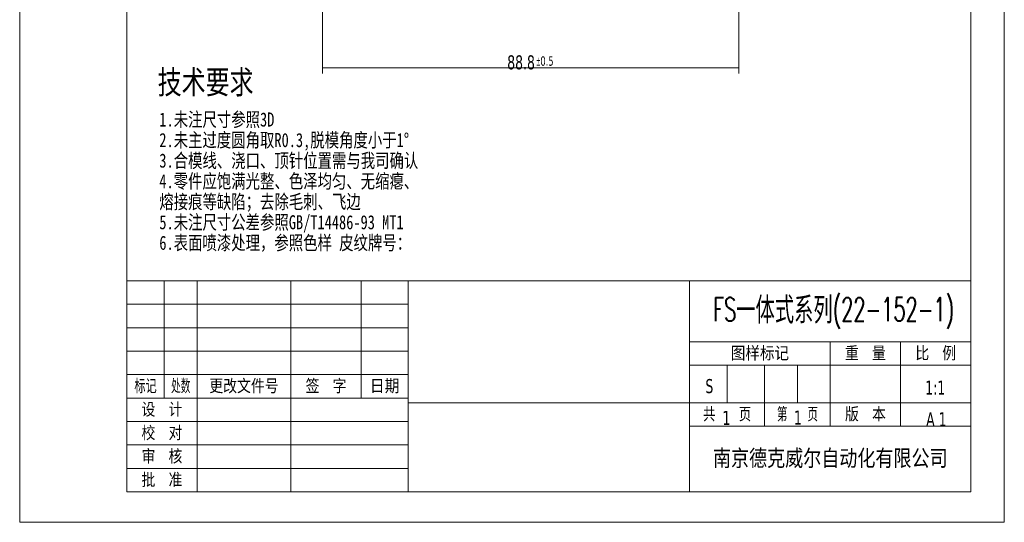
# Model space of a CAD drawing. Header units: millimetres. Extents: x -21323 to 21581, y 0 to 297.
# Tile 2 of 11: x 0 to 210, y 0 to 107. Entities that reach past the tile are written whole.
import ezdxf

# ---------------------------------------------------------------- set-up
doc = ezdxf.new("R2010")
doc.units = ezdxf.units.MM
doc.layers.add('100', color=7, linetype='Continuous')
doc.layers.add('125', color=7, linetype='Continuous')
doc.styles.add('chinesef_fs', font='simplex.shx', dxfattribs={"bigfont": 'gbcbig.shx'})
doc.styles.add('ideas_century', font='simplex.shx')
doc.styles.add('Tahoma', font='Tahoma')
doc.styles.add('仿宋', font='仿宋')

# ---------------------------------------------------------------- blocks, each defined once
blk = doc.blocks.new('_U2')
at = {"layer": '125', "color": 80, "lineweight": 13}
for p, q in [((64.55, 111.45), (64.55, 95.68)), ((153.35, 111.45), (153.35, 95.68)), ((153.35, 96.93), (64.55, 96.93))]:
    blk.add_line(p, q, dxfattribs=at)
at = {"layer": '125', "color": 80, "lineweight": 18}
for points in [[(64.55, 96.93), (67.05, 97.37), (67.05, 96.49), (64.55, 96.93)], [(153.35, 96.93), (150.85, 96.49), (150.85, 97.37), (153.35, 96.93)]]:
    blk.add_solid(points, dxfattribs=at)
at = {"layer": '125', "color": 3, "linetype": 'Continuous', "lineweight": 13, "attachment_point": 8, "style": 'Tahoma'}
for s, insert, char_height, line_spacing_factor in [('\\W0.7500;88.8', (106.93, 96.53), 3, 0.721597), ('\\W0.7500;\\W0.3750;%%p\\W0.7500;0.5', (112.01, 97.33), 2, 0.840784)]:
    blk.add_mtext(s, dxfattribs=dict(at, insert=insert, char_height=char_height, line_spacing_factor=line_spacing_factor))
blk = doc.blocks.new('TabularNote1')
at = {"layer": '125', "color": 3, "linetype": 'Continuous', "lineweight": 18}
for p, q in [((22.84, 51.5), (30.84, 51.5)), ((22.84, 51.5), (22.84, 46.5)), ((30.84, 51.5), (30.84, 46.5)), ((30.84, 51.5), (37.84, 51.5)), ((37.84, 51.5), (37.84, 46.5)), ((37.84, 51.5), (57.84, 51.5)), ((57.84, 51.5), (57.84, 46.5)), ((57.84, 51.5), (72.84, 51.5)), ((72.84, 51.5), (72.84, 46.5)), ((72.84, 51.5), (82.84, 51.5)), ((82.84, 51.5), (82.84, 46.5)), ((22.84, 46.5), (30.84, 46.5)), ((22.84, 46.5), (22.84, 41.5)), ((30.84, 46.5), (37.84, 46.5)), ((30.84, 46.5), (30.84, 41.5)), ((37.84, 46.5), (57.84, 46.5)), ((37.84, 46.5), (37.84, 41.5)), ((57.84, 46.5), (72.84, 46.5)), ((57.84, 46.5), (57.84, 41.5)), ((72.84, 46.5), (82.84, 46.5)), ((72.84, 46.5), (72.84, 41.5)), ((82.84, 46.5), (82.84, 41.5)), ((22.84, 41.5), (30.84, 41.5)), ((22.84, 41.5), (22.84, 36.5)), ((30.84, 41.5), (37.84, 41.5)), ((30.84, 41.5), (30.84, 36.5)), ((37.84, 41.5), (57.84, 41.5)), ((37.84, 41.5), (37.84, 36.5)), ((57.84, 41.5), (72.84, 41.5)), ((57.84, 41.5), (57.84, 36.5)), ((72.84, 41.5), (82.84, 41.5)), ((72.84, 41.5), (72.84, 36.5)), ((82.84, 41.5), (82.84, 36.5)), ((22.84, 36.5), (30.84, 36.5)), ((22.84, 36.5), (22.84, 31.5)), ((30.84, 36.5), (37.84, 36.5)), ((30.84, 36.5), (30.84, 31.5)), ((37.84, 36.5), (57.84, 36.5)), ((37.84, 36.5), (37.84, 31.5)), ((57.84, 36.5), (72.84, 36.5)), ((57.84, 36.5), (57.84, 31.5)), ((72.84, 36.5), (82.84, 36.5)), ((72.84, 36.5), (72.84, 31.5)), ((82.84, 36.5), (82.84, 31.5)), ((22.84, 31.5), (30.84, 31.5)), ((22.84, 31.5), (22.84, 26.5)), ((30.84, 31.5), (37.84, 31.5)), ((30.84, 31.5), (30.84, 26.5)), ((37.84, 31.5), (57.84, 31.5)), ((37.84, 31.5), (37.84, 26.5)), ((57.84, 31.5), (72.84, 31.5)), ((57.84, 31.5), (57.84, 26.5)), ((72.84, 31.5), (82.84, 31.5)), ((72.84, 31.5), (72.84, 26.5)), ((82.84, 31.5), (82.84, 26.5)), ((22.84, 26.5), (30.84, 26.5)), ((22.84, 26.5), (22.84, 21.5)), ((30.84, 26.5), (37.84, 26.5)), ((37.84, 26.5), (57.84, 26.5)), ((37.84, 26.5), (37.84, 21.5)), ((57.84, 26.5), (72.84, 26.5)), ((57.84, 26.5), (57.84, 21.5)), ((72.84, 26.5), (82.84, 26.5)), ((82.84, 26.5), (82.84, 21.5)), ((22.84, 21.5), (30.84, 21.5)), ((22.84, 21.5), (22.84, 16.5)), ((30.84, 21.5), (37.84, 21.5)), ((37.84, 21.5), (57.84, 21.5)), ((37.84, 21.5), (37.84, 16.5)), ((57.84, 21.5), (72.84, 21.5)), ((57.84, 21.5), (57.84, 16.5)), ((72.84, 21.5), (82.84, 21.5)), ((82.84, 21.5), (82.84, 16.5)), ((22.84, 16.5), (30.84, 16.5)), ((22.84, 16.5), (22.84, 11.5)), ((30.84, 16.5), (37.84, 16.5)), ((37.84, 16.5), (57.84, 16.5)), ((37.84, 16.5), (37.84, 11.5)), ((57.84, 16.5), (72.84, 16.5)), ((57.84, 16.5), (57.84, 11.5)), ((72.84, 16.5), (82.84, 16.5)), ((82.84, 16.5), (82.84, 11.5)), ((22.84, 11.5), (30.84, 11.5)), ((22.84, 11.5), (22.84, 6.5)), ((30.84, 11.5), (37.84, 11.5)), ((37.84, 11.5), (57.84, 11.5)), ((37.84, 11.5), (37.84, 6.5)), ((57.84, 11.5), (72.84, 11.5)), ((57.84, 11.5), (57.84, 6.5)), ((72.84, 11.5), (82.84, 11.5)), ((82.84, 11.5), (82.84, 6.5)), ((22.84, 6.5), (30.84, 6.5)), ((30.84, 6.5), (37.84, 6.5)), ((37.84, 6.5), (57.84, 6.5)), ((57.84, 6.5), (72.84, 6.5)), ((72.84, 6.5), (82.84, 6.5))]:
    blk.add_line(p, q, dxfattribs=at)
at = {"layer": '125', "color": 35, "linetype": 'Continuous', "lineweight": 13, "char_height": 3, "attachment_point": 5, "line_spacing_factor": 0.903614, "style": 'chinesef_fs'}
for s, insert in [('\\W1.3672;签 字', (65.34, 29)), ('\\W1.1037;标记', (26.84, 29)), ('\\W0.9148;处数', (34.34, 29)), ('\\W1.3691;更改文件号', (47.84, 29)), ('\\W1.4716;日期', (77.84, 29)), ('\\W1.3672;设 计', (30.34, 24)), ('\\W1.3672;校 对', (30.34, 19)), ('\\W1.2958;\\fNX ANSI Symbols|b0|i0;\\Fsimplex.shx,gbcbig.shx;', (47.84, 24)), ('\\W1.2958;\\fNX ANSI Symbols|b0|i0;\\Fsimplex.shx,gbcbig.shx;', (47.84, 19)), ('\\W1.3672;审 核', (30.34, 14)), ('\\W1.3672;批 准', (30.34, 9)), ('\\W1.2958;\\fNX ANSI Symbols|b0|i0;\\Fsimplex.shx,gbcbig.shx;', (47.84, 14)), ('\\W1.2958;\\fNX ANSI Symbols|b0|i0;\\Fsimplex.shx,gbcbig.shx;', (47.84, 9))]:
    blk.add_mtext(s, dxfattribs=dict(at, insert=insert))
blk = doc.blocks.new('TabularNote2')
at = {"layer": '125', "color": 3, "linetype": 'Continuous', "lineweight": 18}
for p, q in [((82.88, 51.5), (142.88, 51.5)), ((82.88, 51.5), (82.88, 38.5)), ((142.88, 51.5), (142.88, 38.5)), ((142.88, 51.5), (150.88, 51.5)), ((150.88, 51.5), (158.88, 51.5)), ((158.88, 51.5), (165.88, 51.5)), ((165.88, 51.5), (172.88, 51.5)), ((172.88, 51.5), (187.88, 51.5)), ((187.88, 51.5), (202.88, 51.5)), ((202.88, 51.5), (202.88, 38.5)), ((82.88, 38.5), (82.88, 33.5)), ((142.88, 38.5), (150.88, 38.5)), ((142.88, 38.5), (142.88, 33.5)), ((150.88, 38.5), (158.88, 38.5)), ((158.88, 38.5), (165.88, 38.5)), ((165.88, 38.5), (172.88, 38.5)), ((172.88, 38.5), (187.88, 38.5)), ((172.88, 38.5), (172.88, 33.5)), ((187.88, 38.5), (202.88, 38.5)), ((187.88, 38.5), (187.88, 33.5)), ((202.88, 38.5), (202.88, 33.5)), ((82.88, 33.5), (82.88, 25.5)), ((142.88, 33.5), (150.88, 33.5)), ((142.88, 33.5), (142.88, 25.5)), ((150.88, 33.5), (158.88, 33.5)), ((150.88, 33.5), (150.88, 25.5)), ((158.88, 33.5), (165.88, 33.5)), ((158.88, 33.5), (158.88, 25.5)), ((165.88, 33.5), (172.88, 33.5)), ((165.88, 33.5), (165.88, 25.5)), ((172.88, 33.5), (187.88, 33.5)), ((172.88, 33.5), (172.88, 25.5)), ((187.88, 33.5), (202.88, 33.5)), ((187.88, 33.5), (187.88, 25.5)), ((202.88, 33.5), (202.88, 25.5)), ((82.88, 25.5), (142.88, 25.5)), ((82.88, 25.5), (82.88, 20.5)), ((142.88, 25.5), (150.88, 25.5)), ((142.88, 25.5), (142.88, 20.5)), ((150.88, 25.5), (158.88, 25.5)), ((158.88, 25.5), (165.88, 25.5)), ((158.88, 25.5), (158.88, 20.5)), ((165.88, 25.5), (172.88, 25.5)), ((172.88, 25.5), (187.88, 25.5)), ((172.88, 25.5), (172.88, 20.5)), ((187.88, 25.5), (202.88, 25.5)), ((187.88, 25.5), (187.88, 20.5)), ((202.88, 25.5), (202.88, 20.5)), ((82.88, 20.5), (82.88, 6.5)), ((142.88, 20.5), (150.88, 20.5)), ((142.88, 20.5), (142.88, 6.5)), ((150.88, 20.5), (158.88, 20.5)), ((158.88, 20.5), (165.88, 20.5)), ((165.88, 20.5), (172.88, 20.5)), ((172.88, 20.5), (187.88, 20.5)), ((187.88, 20.5), (202.88, 20.5)), ((202.88, 20.5), (202.88, 6.5)), ((82.88, 6.5), (142.88, 6.5)), ((142.88, 6.5), (150.88, 6.5)), ((150.88, 6.5), (158.88, 6.5)), ((158.88, 6.5), (165.88, 6.5)), ((165.88, 6.5), (172.88, 6.5)), ((172.88, 6.5), (187.88, 6.5)), ((187.88, 6.5), (202.88, 6.5))]:
    blk.add_line(p, q, dxfattribs=at)
at = {"layer": '125', "color": 35, "linetype": 'Continuous', "lineweight": 13, "attachment_point": 5}
for s, insert, char_height, line_spacing_factor, style in [('\\W1.0000;\\H4.50;\\fNX ANSI Symbols|b0|i0;\\f仿宋|b0|i0;\\H3.00;', (172.88, 45), 3, 1.150119, '仿宋'), ('\\W1.3672;重 量', (180.38, 36), 3, 0.903614, 'chinesef_fs'), ('\\W1.3672;比 例', (195.38, 36), 3, 0.903614, 'chinesef_fs'), ('\\W1.0000;\\H4.50;\\fNX ANSI Symbols|b0|i0;\\f仿宋|b0|i0;\\H3.00;', (112.88, 38.5), 3, 1.150119, '仿宋'), ('\\W1.4361;图样标记', (157.88, 36), 3, 0.903614, 'chinesef_fs'), ('\\W1.2958;\\fNX ANSI Symbols|b0|i0;\\Fsimplex.shx,gbcbig.shx;', (180.38, 29.5), 3, 0.903614, 'chinesef_fs'), ('\\W1.2958;\\fNX ANSI Symbols|b0|i0;\\Fsimplex.shx,gbcbig.shx;', (195.38, 29.5), 3, 0.903614, 'chinesef_fs'), ('\\W1.2163;共  页', (150.88, 23), 3, 0.903614, 'chinesef_fs'), ('\\W1.0369;第  页', (165.88, 23), 3, 0.903614, 'chinesef_fs'), ('\\W1.3672;版 本', (180.38, 23), 3, 0.903614, 'chinesef_fs'), ('\\W1.0000;\\H5.25;\\fNX ANSI Symbols|b0|i0;\\f仿宋|b0|i0;\\H3.50;', (112.88, 16), 3.5, 1.150119, '仿宋'), ('\\W0.8062;南京德克威尔自动化有限公司', (172.88, 13.5), 3.5, 1.150119, '仿宋')]:
    blk.add_mtext(s, dxfattribs=dict(at, insert=insert, char_height=char_height, line_spacing_factor=line_spacing_factor, style=style))

msp = doc.modelspace()

# ---------------------------------------------------------------- linework, layer by layer
at = {"layer": '125', "color": 3, "linetype": 'Continuous', "lineweight": 13}
for p, q in [((0, 297), (0, 0)), ((210, 297), (210, 0)), ((210, 0), (0, 0))]:
    msp.add_line(p, q, dxfattribs=at)
at = {"layer": '125', "color": 7, "linetype": 'Continuous', "lineweight": 18}
for p, q in [((22.88, 290.49), (22.88, 6.5)), ((202.88, 290.49), (202.88, 6.5)), ((202.88, 6.5), (22.88, 6.5))]:
    msp.add_line(p, q, dxfattribs=at)

# ---------------------------------------------------------------- block references
at = {"layer": '125', "color": 3, "linetype": 'Continuous', "lineweight": 13}
msp.add_blockref('_U2', (0, 0), dxfattribs=at)
at = {"layer": '125', "color": 3, "linetype": 'Continuous', "lineweight": 18}
for name in ['TabularNote1', 'TabularNote2']:
    msp.add_blockref(name, (0, 0), dxfattribs=at)

# ---------------------------------------------------------------- texts
at = {"layer": '100', "color": 2, "linetype": 'Continuous', "lineweight": 13, "attachment_point": 8, "line_spacing_factor": 1.204819, "style": 'ideas_century'}
for s, insert, char_height in [('\\W1.0000;', (175.14, 52.57), 3), ('{\\W0.6039;FS\\f宋体|b0|i0|c134|p2;一体式系列\\Fsimplex.shx|c0;(22-152-1)}', (173.59, 41.26), 5)]:
    msp.add_mtext(s, dxfattribs=dict(at, insert=insert, char_height=char_height))
at = {"layer": '125', "color": 3, "linetype": 'Continuous', "lineweight": 13}
for s, insert, char_height, attachment_point, line_spacing_factor, style in [('\\W0.7500;技术要求', (29.42, 90.8), 5, 7, 1.150119, '仿宋'), ('\\W0.7500;S', (147.09, 27.49), 3, 8, 0.721597, 'Tahoma'), ('\\W0.7500;1:1', (195.26, 27.2), 3, 8, 0.721597, 'Tahoma'), ('\\W0.7500;1', (150.72, 20.77), 3, 8, 0.721597, 'Tahoma'), ('\\W0.7500;1', (165.98, 20.83), 3, 8, 0.721597, 'Tahoma'), ('\\W0.7500;A 1', (195.51, 20.47), 3, 8, 0.721597, 'Tahoma')]:
    msp.add_mtext(s, dxfattribs=dict(at, insert=insert, char_height=char_height, attachment_point=attachment_point, line_spacing_factor=line_spacing_factor, style=style))
at = {"layer": '125', "color": 2, "linetype": 'Continuous', "lineweight": 13, "insert": (29.78, 57.67), "char_height": 3, "attachment_point": 7, "line_spacing_factor": 0.876264, "style": '仿宋'}
msp.add_mtext('\\W0.7500;1.未注尺寸参照3D\\P2.未主过度圆角取R0.3,脱模角度小于1°\\P3.合模线、浇口、顶针位置需与我司确认\\P4.零件应饱满光整、色泽均匀、无缩瘪、\\P熔接痕等缺陷；去除毛刺、飞边\\P5.未注尺寸公差参照GB/T14486-93 MT1\\P6.表面喷漆处理，参照色样 皮纹牌号：', dxfattribs=at)

doc.saveas('drawing.dxf')
